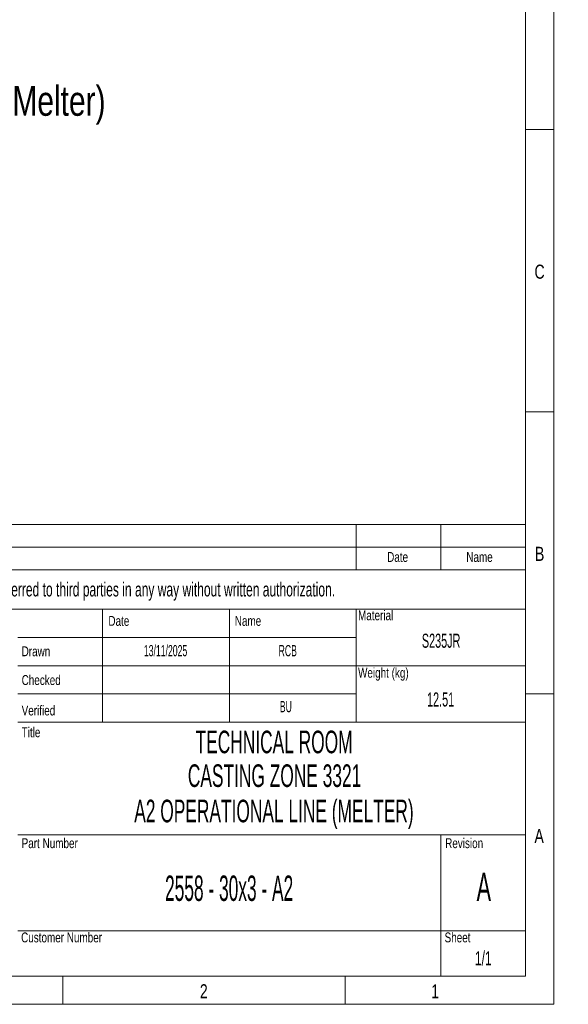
# Model space of a CAD drawing. Header units: millimetres. Extents: x 15 to 592, y 5 to 415.
# Tile 12 of 13: x 494 to 592, y 5 to 179. Entities that reach past the tile are written whole.
import ezdxf

# ---------------------------------------------------------------- set-up
doc = ezdxf.new("R2010")
doc.units = ezdxf.units.MM
doc.layers.add('COTAS', color=166, linetype='Continuous')
doc.layers.add('SLD-0', color=179, linetype='Continuous')
doc.styles.add('SLDTEXTSTYLE0', font='TXT', dxfattribs={"width": 0.75})
doc.styles.add('SLDTEXTSTYLE1', font='TXT', dxfattribs={"width": 0.574367})
doc.styles.add('SLDTEXTSTYLE2', font='TXT', dxfattribs={"width": 0.638186})
doc.styles.add('SLDTEXTSTYLE3', font='TXT', dxfattribs={"width": 0.510549})

msp = doc.modelspace()

# ---------------------------------------------------------------- linework, layer by layer
at = {"color": 7, "linetype": 'Continuous', "lineweight": 18}
for p, q in [((589, 415), (589, 5)), ((584, 410), (584, 10)), ((584, 160), (589, 160)), ((584, 110), (589, 110)), ((404, 90), (584, 90)), ((554, 90), (554, 82)), ((569, 90), (569, 82)), ((584, 90), (584, 10)), ((404, 86), (584, 86)), ((404, 82), (584, 82)), ((404, 75), (584, 75)), ((509, 75), (509, 55)), ((531.5, 75), (531.5, 55)), ((554, 75), (554, 70)), ((554, 70), (494, 70)), ((554, 70), (554, 65)), ((554, 65), (494, 65)), ((554, 65), (554, 60)), ((554, 65), (584, 65)), ((554, 60), (494, 60)), ((554, 60), (554, 55)), ((584, 60), (589, 60)), ((494, 55), (509, 55)), ((509, 55), (531.5, 55)), ((531.5, 55), (554, 55)), ((554, 55), (584, 55)), ((494, 35), (584, 35)), ((569, 35), (569, 10)), ((494, 18), (584, 18)), ((584, 10), (20, 10)), ((404, 10), (584, 10)), ((502, 10), (502, 5)), ((552, 10), (552, 5)), ((589, 5), (15, 5))]:
    msp.add_line(p, q, dxfattribs=at)

# ---------------------------------------------------------------- texts
at = {"color": 7, "linetype": 'Continuous', "lineweight": 0}
for s, insert, char_height, attachment_point, style in [('C', (586.47396, 136.06267), 2.5, 2, 'SLDTEXTSTYLE0'), ('B', (586.4809, 86.06267), 2.5, 2, 'SLDTEXTSTYLE0'), ('Date', (561.32058, 85.13631), 1.75, 2, 'SLDTEXTSTYLE0'), ('Name', (575.83281, 85.13631), 1.75, 2, 'SLDTEXTSTYLE0'), ('Date', (510.07035, 73.81161), 1.75, 1, 'SLDTEXTSTYLE0'), ('Name', (532.46556, 73.81161), 1.75, 1, 'SLDTEXTSTYLE0'), ('Material', (554.31017, 74.79649), 1.75, 1, 'SLDTEXTSTYLE0'), ('Drawn', (494.70003, 68.42429), 1.75, 1, 'SLDTEXTSTYLE0'), ('Weight (kg)', (554.31017, 64.62334), 1.75, 1, 'SLDTEXTSTYLE0'), ('Checked', (494.70003, 63.32744), 1.75, 1, 'SLDTEXTSTYLE0'), ('Verified', (494.70003, 57.93582), 1.75, 1, 'SLDTEXTSTYLE0'), ('Title', (494.70003, 54.07419), 1.75, 1, 'SLDTEXTSTYLE0'), ('A', (586.40017, 36.06267), 2.5, 2, 'SLDTEXTSTYLE0'), ('Part Number', (494.70003, 34.42461), 1.75, 1, 'SLDTEXTSTYLE0'), ('Revision', (569.74402, 34.42461), 1.75, 1, 'SLDTEXTSTYLE0'), ('2558 - 30x3 - A2', (531.46448, 27.81843), 4.5, 2, 'SLDTEXTSTYLE3'), ('Customer Number', (494.6026, 17.72408), 1.75, 1, 'SLDTEXTSTYLE0'), ('Sheet', (569.64658, 17.72408), 1.75, 1, 'SLDTEXTSTYLE0'), ('2', (526.97483, 8.56267), 2.5, 2, 'SLDTEXTSTYLE0'), ('1', (567.97483, 8.56267), 2.5, 2, 'SLDTEXTSTYLE0')]:
    msp.add_mtext(s, dxfattribs=dict(at, insert=insert, char_height=char_height, attachment_point=attachment_point, style=style))
at = {"layer": 'COTAS', "insert": (429.33791, 167.72896), "char_height": 5.2916667, "attachment_point": 1, "style": 'SLDTEXTSTYLE0'}
msp.add_mtext('QTY: 4 units (one for each Melter)', dxfattribs=at)
at = {"layer": 'SLD-0', "color": 7, "attachment_point": 2}
for s, insert, char_height, style in [('This drawing is property of INSERTEC. Must not be copied or transferred to third parties in any way without written authorization.', (489.52452, 79.76737), 2.5, 'SLDTEXTSTYLE2'), ('S235JR', (569.02963, 70.67163), 2.5, 'SLDTEXTSTYLE1'), ('13/11/2025', (520.19939, 68.66294), 2, 'SLDTEXTSTYLE1'), ('RCB', (541.85295, 68.66294), 2, 'SLDTEXTSTYLE1'), ('12.51', (568.93843, 60.26743), 2.5, 'SLDTEXTSTYLE1'), ('BU', (541.51573, 58.74879), 2, 'SLDTEXTSTYLE1'), ('TECHNICAL ROOM', (539.43008, 53.48919), 4, 'SLDTEXTSTYLE1'), ('CASTING ZONE 3321', (539.51141, 47.51473), 4, 'SLDTEXTSTYLE1'), ('A2 OPERATIONAL LINE (MELTER)', (539.40723, 41.25275), 4, 'SLDTEXTSTYLE1'), ('A', (576.59481, 28.30463), 5, 'SLDTEXTSTYLE1'), ('1/1', (576.49515, 14.40205), 2.5, 'SLDTEXTSTYLE2')]:
    msp.add_mtext(s, dxfattribs=dict(at, insert=insert, char_height=char_height, style=style))

doc.saveas('drawing.dxf')
